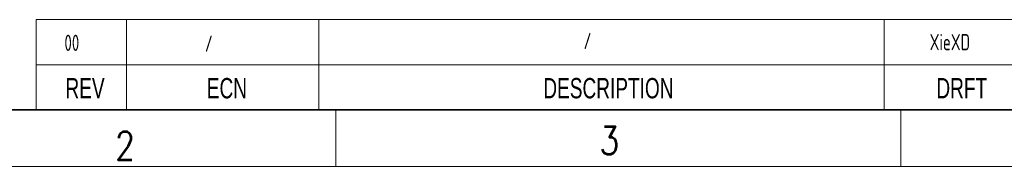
# Model space of a CAD drawing. Header units: millimetres. Extents: x 6 to 292, y 5 to 204.
# Tile 5 of 24: x 64 to 151, y 5 to 18. Entities that reach past the tile are written whole.
import ezdxf
from ezdxf.entities.mleader import LeaderData, LeaderLine
from ezdxf.enums import TextEntityAlignment as Align
from ezdxf.math import Vec2, Vec3

# ---------------------------------------------------------------- set-up
doc = ezdxf.new("R2010")
doc.units = ezdxf.units.MM
for name, color, linetype in [('Default', 7, 'Continuous'), ('TEXT', 7, 'Continuous'), ('图框', 7, 'Continuous'), ('细实线', 7, 'Continuous'), ('轮廓线', 7, 'Continuous')]:
    doc.layers.add(name, color=color, linetype=linetype)
doc.styles.add('SEACAD_romans_shx', font='romans.shx')
doc.styles.add('SEACAD_Solid_Edge_ANSI', font='seans.ttf')

# ---------------------------------------------------------------- blocks, each defined once
blk = doc.blocks.new('SE14')
at = {"layer": '细实线', "color": 7, "linetype": 'Continuous', "lineweight": 13}
for p, q in [((73.001, 17.997), (73.001, 13.997)), ((90.001, 17.997), (90.001, 13.997)), ((140.001, 17.997), (140.001, 13.997)), ((65.001, 13.997), (167.001, 13.997)), ((73.001, 13.997), (73.001, 9.997)), ((90.001, 13.997), (90.001, 9.997)), ((140.001, 13.997), (140.001, 9.997))]:
    blk.add_line(p, q, dxfattribs=at)
blk.add_lwpolyline([(65.001, 9.997), (65.001, 17.997), (167.001, 17.997), (167.001, 9.997), (65.001, 9.997)], dxfattribs=at)
at = {"layer": '细实线', "color": 7, "linetype": 'Continuous', "lineweight": 5, "style": 'SEACAD_Solid_Edge_ANSI', "width": 0.7}
for s, p in [('REV', (67.6, 12.827)), ('ECN', (80.1, 12.827)), ('DESCRIPTION', (109.866, 12.827)), ('DRFT', (144.634, 12.827))]:
    blk.add_text(s, height=1.8, dxfattribs=at).set_placement(p, align=Align.TOP_LEFT)
blk = doc.blocks.new('_DOT')
at = {"color": 0}
blk.add_line((0, 0), (-1, 0), dxfattribs=at)
at = {"color": 0, "const_width": 0.333}
blk.add_lwpolyline([(-0.1665, 0, 1), (0.1665, 0, 1)], format="xyb", close=True, dxfattribs=at)
blk = doc.blocks.new('A4-drawing_frame')
at = {"layer": '细实线', "color": 7, "linetype": 'Continuous', "lineweight": 13}
for p, q in [((-200.5, 5), (-200.5, 0)), ((-150.5, 5), (-150.5, 0)), ((-286.5, 0), (0, 0))]:
    blk.add_line(p, q, dxfattribs=at)
at = {"layer": '轮廓线', "color": 7, "linetype": 'Continuous', "lineweight": 35}
blk.add_line((-282, 5), (-5, 5), dxfattribs=at)
at = {"layer": 'TEXT', "char_height": 2.5, "width": 1.88357, "attachment_point": 8, "style": 'SEACAD_romans_shx'}
for s, insert in [('{\\fromans|b0||i0||c0|p34;\\C7;\\H2.5;\\W0.8;3}', (-176.291, 1.042)), ('{\\fromans|b0||i0||c0|p34;\\C7;\\H2.5;\\W0.8;2}', (-219.127, 0.59))]:
    blk.add_mtext(s, dxfattribs=dict(at, insert=insert))

msp = doc.modelspace()

# ---------------------------------------------------------------- block references
at = {"layer": '图框', "color": 7}
msp.add_blockref('A4-drawing_frame', (292, 5), dxfattribs=at)
at = {"layer": '细实线'}
msp.add_blockref('SE14', (0, 0), dxfattribs=at)

# ---------------------------------------------------------------- leaders
at = {"layer": 'Default', "color": 7, "linetype": 'Continuous', "lineweight": 13}
ml = msp.add_multileader_mtext('Standard', dxfattribs=at)
ml.set_content('{\\pxsm0.9;\\fSolid Edge ANSI|b0||i0||c0|p34;\\W0.7;00\\P}', color=256)
ml.set_leader_properties()
ml.set_arrow_properties(name='DOT')
ml.build(insert=Vec2(0, 0))
ml.multileader.update_dxf_attribs({"leader_type": 0, "dogleg_length": 0, "arrow_head_size": 1.44})
ctx = ml.context
ctx.base_point, ctx.char_height, ctx.arrow_head_size, ctx.landing_gap_size = Vec3(65.437, 15.939), 1.44, 1.44, 0.504
ctx.text_align_type = 1
ctx.mtext.insert, ctx.mtext.alignment = Vec3(68.162, 16.665), 2
ml = msp.add_multileader_mtext('Standard', dxfattribs=at)
ml.set_content('{\\pxsm0.9;\\fSolid Edge ANSI|b0||i0||c0|p34;\\W0.7;/\\P}', color=256)
ml.set_leader_properties()
ml.set_arrow_properties(name='DOT')
ml.build(insert=Vec2(0, 0))
ml.multileader.update_dxf_attribs({"leader_type": 0, "dogleg_length": 0, "arrow_head_size": 1.44})
ctx = ml.context
ctx.base_point, ctx.char_height, ctx.arrow_head_size, ctx.landing_gap_size = Vec3(78.117, 15.871), 1.44, 1.44, 0.504
ctx.text_align_type = 1
ctx.mtext.insert, ctx.mtext.alignment = Vec3(80.276, 16.593), 2
ml = msp.add_multileader_mtext('Standard', dxfattribs=at)
ml.set_content('{\\pxsm0.9;\\fSolid Edge ANSI|b0||i0||c0|p34;\\W0.7;/\\P}', color=256)
ml.set_leader_properties()
ml.set_arrow_properties(name='DOT')
ml.build(insert=Vec2(0, 0))
ml.multileader.update_dxf_attribs({"leader_type": 0, "dogleg_length": 0, "arrow_head_size": 1.44})
ctx = ml.context
ctx.base_point, ctx.char_height, ctx.arrow_head_size, ctx.landing_gap_size = Vec3(111.62, 16.115), 1.44, 1.44, 0.504
ctx.text_align_type = 1
ctx.mtext.insert, ctx.mtext.alignment = Vec3(113.778, 16.837), 2
ml = msp.add_multileader_mtext('Standard', dxfattribs=at)
ml.set_content('{\\pxsm0.9;\\fSolid Edge ANSI|b0||i0||c0|p34;\\W0.7;XieXD\\P}', color=256)
ml.set_leader_properties()
ml.set_arrow_properties(name='DOT')
ml.build(insert=Vec2(0, 0))
ml.multileader.update_dxf_attribs({"leader_type": 0, "dogleg_length": 0, "arrow_head_size": 1.44})
ctx = ml.context
ctx.base_point, ctx.char_height, ctx.arrow_head_size, ctx.landing_gap_size = Vec3(142.198, 16), 1.44, 1.44, 0.504
ctx.text_align_type = 1
ctx.mtext.insert, ctx.mtext.alignment = Vec3(145.824, 16.726), 2

doc.saveas('drawing.dxf')
